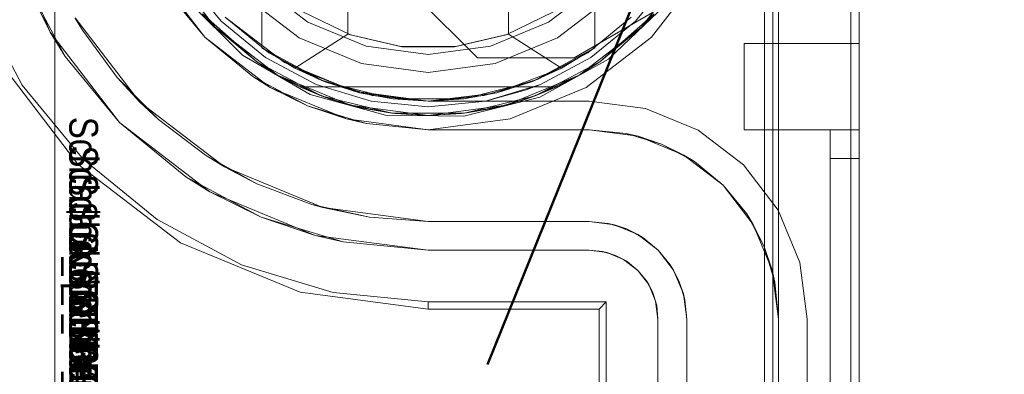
# Model space of a CAD drawing. Extents: x -620 to 300, y 62 to 1112.
# Tile 42 of 235: x -431.761 to -431.418, y 223.276 to 223.4. Entities that reach past the tile are written whole.
import ezdxf

# ---------------------------------------------------------------- set-up
doc = ezdxf.new("R2010")
doc.units = 0
doc.layers.get('0').update_dxf_attribs({"lineweight": 13})
doc.layers.add('AM_6', color=2, linetype='Continuous', lineweight=35, true_color=0xffff00)
doc.layers.add('ConnectionPoints', color=7, linetype='Continuous', lineweight=50)
doc.styles.get("Standard").update_dxf_attribs({"font": 'ARIALN.TTF'})

# ---------------------------------------------------------------- blocks, each defined once
blk = doc.blocks.new('Blockreferenz-A06CPVJWL0')
at = {"color": 251, "linetype": 'ByBlock', "lineweight": -2, "ltscale": 0.13, "true_color": 0x636363}
for p, q in [((-431.50175, 223.4715), (-431.50175, 220.1715)), ((-431.46887, 220.1715), (-431.46887, 223.4715)), ((-431.47175, 223.45117), (-431.47175, 220.1935)), ((-431.7505, 223.3955), (-431.76569, 223.43216)), ((-431.71413, 223.4165), (-431.69665, 223.39371)), ((-431.54108, 223.39371), (-431.5236, 223.4165)), ((-431.74525, 223.38705), (-431.7593, 223.41333)), ((-431.7593, 223.41333), (-431.7505, 223.3955)), ((-431.60175, 223.3865), (-431.62855, 223.4133)), ((-431.60175, 223.3865), (-431.62855, 223.4133)), ((-431.77593, 223.40644), (-431.76022, 223.37705)), ((-431.70284, 223.40681), (-431.68356, 223.38752)), ((-431.5364, 223.4049), (-431.56807, 223.3865)), ((-431.5364, 223.4049), (-431.56807, 223.3865)), ((-431.55612, 223.38606), (-431.5364, 223.4049)), ((-431.66887, 223.38489), (-431.68958, 223.40078)), ((-431.68958, 223.40078), (-431.66887, 223.38489)), ((-431.7505, 223.3955), (-431.74525, 223.38705)), ((-431.72635, 223.36402), (-431.7505, 223.3955)), ((-431.69665, 223.39371), (-431.67387, 223.37623)), ((-431.56387, 223.37623), (-431.54108, 223.39371)), ((-431.74525, 223.38705), (-431.72635, 223.36402)), ((-431.68356, 223.38752), (-431.65999, 223.3738)), ((-431.76828, 223.38523), (-431.74086, 223.3495)), ((-431.64475, 223.3749), (-431.66887, 223.38489)), ((-431.66887, 223.38489), (-431.64475, 223.3749)), ((-431.56807, 223.3865), (-431.60175, 223.3865)), ((-431.60175, 223.3865), (-431.60175, 223.3865)), ((-431.56807, 223.3865), (-431.60175, 223.3865)), ((-431.57999, 223.37288), (-431.55612, 223.38606)), ((-431.56807, 223.3865), (-431.56807, 223.3865)), ((-431.76022, 223.37705), (-431.73907, 223.35129)), ((-431.67387, 223.37623), (-431.64734, 223.36524)), ((-431.65999, 223.3738), (-431.63371, 223.36654)), ((-431.61887, 223.3715), (-431.64475, 223.3749)), ((-431.64475, 223.3749), (-431.61887, 223.3715)), ((-431.5904, 223.36524), (-431.56387, 223.37623)), ((-431.56287, 223.3715), (-431.61887, 223.3715)), ((-431.61887, 223.3715), (-431.56287, 223.3715)), ((-431.61887, 223.3715), (-431.61887, 223.3715)), ((-431.60644, 223.36623), (-431.57999, 223.37288)), ((-431.5432, 223.36891), (-431.56287, 223.3715)), ((-431.56287, 223.3715), (-431.5432, 223.36891)), ((-431.56287, 223.3715), (-431.56287, 223.3715)), ((-431.63371, 223.36654), (-431.60644, 223.36623)), ((-431.52487, 223.36131), (-431.5432, 223.36891)), ((-431.5432, 223.36891), (-431.52487, 223.36131)), ((-431.72635, 223.36402), (-431.70331, 223.34511)), ((-431.69487, 223.33986), (-431.72635, 223.36402)), ((-431.64734, 223.36524), (-431.61887, 223.3615)), ((-431.61887, 223.3615), (-431.5904, 223.36524)), ((-431.50913, 223.34924), (-431.52487, 223.36131)), ((-431.52487, 223.36131), (-431.50913, 223.34924)), ((-431.74086, 223.3495), (-431.70513, 223.32208)), ((-431.73907, 223.35129), (-431.71331, 223.33015)), ((-431.49705, 223.3335), (-431.50913, 223.34924)), ((-431.50913, 223.34924), (-431.49705, 223.3335)), ((-431.67703, 223.33107), (-431.70331, 223.34511)), ((-431.70331, 223.34511), (-431.69487, 223.33986)), ((-431.69487, 223.33986), (-431.67703, 223.33107)), ((-431.65821, 223.32467), (-431.69487, 223.33986)), ((-431.48946, 223.31517), (-431.49705, 223.3335)), ((-431.49705, 223.3335), (-431.48946, 223.31517)), ((-431.71331, 223.33015), (-431.68392, 223.31444)), ((-431.64852, 223.32242), (-431.67703, 223.33107)), ((-431.67703, 223.33107), (-431.65821, 223.32467)), ((-431.70513, 223.32208), (-431.66352, 223.30484)), ((-431.65821, 223.32467), (-431.64852, 223.32242)), ((-431.61887, 223.3195), (-431.65821, 223.32467)), ((-431.64852, 223.32242), (-431.61887, 223.3195)), ((-431.61887, 223.3195), (-431.56287, 223.3195)), ((-431.56287, 223.3195), (-431.61887, 223.3195)), ((-431.61887, 223.3195), (-431.61887, 223.3195)), ((-431.56287, 223.3195), (-431.55665, 223.31868)), ((-431.55818, 223.31903), (-431.56287, 223.3195)), ((-431.56287, 223.3195), (-431.55818, 223.31903)), ((-431.56287, 223.3195), (-431.56287, 223.3195)), ((-431.55665, 223.31868), (-431.55818, 223.31903)), ((-431.55818, 223.31903), (-431.55368, 223.31767)), ((-431.55368, 223.31767), (-431.55665, 223.31868)), ((-431.55665, 223.31868), (-431.55087, 223.31628)), ((-431.55087, 223.31628), (-431.55368, 223.31767)), ((-431.55368, 223.31767), (-431.54953, 223.31545)), ((-431.54953, 223.31545), (-431.55087, 223.31628)), ((-431.55087, 223.31628), (-431.5459, 223.31247)), ((-431.5459, 223.31247), (-431.54953, 223.31545)), ((-431.54953, 223.31545), (-431.5459, 223.31247)), ((-431.48687, 223.2955), (-431.48946, 223.31517)), ((-431.48946, 223.31517), (-431.48687, 223.2955)), ((-431.68392, 223.31444), (-431.65203, 223.30476)), ((-431.5459, 223.31247), (-431.54208, 223.3075)), ((-431.54291, 223.30883), (-431.5459, 223.31247)), ((-431.5459, 223.31247), (-431.54291, 223.30883)), ((-431.54208, 223.3075), (-431.54291, 223.30883)), ((-431.54291, 223.30883), (-431.54069, 223.30468)), ((-431.66352, 223.30484), (-431.61887, 223.29896)), ((-431.65203, 223.30476), (-431.61887, 223.3015)), ((-431.54208, 223.3075), (-431.53968, 223.30171)), ((-431.54069, 223.30468), (-431.54208, 223.3075)), ((-431.53968, 223.30171), (-431.54069, 223.30468)), ((-431.54069, 223.30468), (-431.53933, 223.30018)), ((-431.61887, 223.3015), (-431.55687, 223.3015)), ((-431.61887, 223.29896), (-431.61887, 223.3015)), ((-431.5594, 223.29896), (-431.55687, 223.3015)), ((-431.55687, 223.3015), (-431.55687, 220.3415)), ((-431.53933, 223.30018), (-431.53968, 223.30171)), ((-431.53968, 223.30171), (-431.53887, 223.2955)), ((-431.61887, 223.29896), (-431.5594, 223.29896)), ((-431.5594, 223.29896), (-431.5594, 220.34403)), ((-431.53887, 223.2955), (-431.53933, 223.30018)), ((-431.53933, 223.30018), (-431.53887, 223.2955)), ((-431.53887, 223.2955), (-431.53887, 220.3475)), ((-431.53887, 220.3475), (-431.53887, 223.2955)), ((-431.53887, 223.2955), (-431.53887, 223.2955)), ((-431.48687, 220.3475), (-431.48687, 223.2955)), ((-431.48687, 223.2955), (-431.48687, 220.3475)), ((-431.48687, 223.2955), (-431.48687, 223.2955))]:
    blk.add_line(p, q, dxfattribs=at)
blk = doc.blocks.new('Blockreferenz-A06CPVJYL0')
at = {"color": 0, "linetype": 'ByBlock', "lineweight": -2, "ltscale": 0.13}
for p, q in [((-431.67687, 223.39003), (-431.67687, 223.55296)), ((-431.56087, 223.55296), (-431.56087, 223.39003)), ((-431.64687, 223.54814), (-431.64687, 223.39485)), ((-431.59087, 223.39485), (-431.59087, 223.54814)), ((-431.69311, 223.39725), (-431.7098, 223.419)), ((-431.7098, 223.419), (-431.69311, 223.39725)), ((-431.52793, 223.419), (-431.54462, 223.39725)), ((-431.54462, 223.39725), (-431.52793, 223.419)), ((-431.67687, 223.4141), (-431.67687, 223.39003)), ((-431.56087, 223.39003), (-431.56087, 223.4141)), ((-431.67856, 223.38512), (-431.69752, 223.40193)), ((-431.69752, 223.40193), (-431.69311, 223.39725)), ((-431.69752, 223.40193), (-431.69311, 223.39725)), ((-431.69752, 223.40193), (-431.67856, 223.38512)), ((-431.64599, 223.39454), (-431.66254, 223.40257)), ((-431.5752, 223.40257), (-431.59174, 223.39454)), ((-431.54022, 223.40193), (-431.55917, 223.38512)), ((-431.55917, 223.38512), (-431.54022, 223.40193)), ((-431.54462, 223.39725), (-431.54022, 223.40193)), ((-431.54462, 223.39725), (-431.54022, 223.40193)), ((-431.69311, 223.39725), (-431.67856, 223.38512)), ((-431.67137, 223.38056), (-431.69311, 223.39725)), ((-431.69311, 223.39725), (-431.67856, 223.38512)), ((-431.69311, 223.39725), (-431.67137, 223.38056)), ((-431.54462, 223.39725), (-431.56637, 223.38056)), ((-431.56637, 223.38056), (-431.54462, 223.39725)), ((-431.55917, 223.38512), (-431.54462, 223.39725)), ((-431.55917, 223.38512), (-431.54462, 223.39725)), ((-431.64687, 223.39485), (-431.66527, 223.38291)), ((-431.62837, 223.39045), (-431.64687, 223.39485)), ((-431.62806, 223.39042), (-431.64599, 223.39454)), ((-431.59174, 223.39454), (-431.60967, 223.39042)), ((-431.59087, 223.39485), (-431.60936, 223.39045)), ((-431.57247, 223.38291), (-431.59087, 223.39485)), ((-431.60936, 223.39045), (-431.62837, 223.39045)), ((-431.60967, 223.39042), (-431.62806, 223.39042)), ((-431.67687, 223.39003), (-431.66527, 223.38291)), ((-431.65514, 223.37831), (-431.67687, 223.39003)), ((-431.66527, 223.38291), (-431.67687, 223.39003)), ((-431.67687, 223.39003), (-431.67687, 223.39003)), ((-431.56087, 223.39003), (-431.58259, 223.37831)), ((-431.57247, 223.38291), (-431.56087, 223.39003)), ((-431.56087, 223.39003), (-431.57247, 223.38291)), ((-431.56087, 223.39003), (-431.56087, 223.39003)), ((-431.67856, 223.38512), (-431.67137, 223.38056)), ((-431.65613, 223.37333), (-431.67856, 223.38512)), ((-431.67856, 223.38512), (-431.67137, 223.38056)), ((-431.67856, 223.38512), (-431.65613, 223.37333)), ((-431.55917, 223.38512), (-431.5816, 223.37333)), ((-431.5816, 223.37333), (-431.55917, 223.38512)), ((-431.56637, 223.38056), (-431.55917, 223.38512)), ((-431.56637, 223.38056), (-431.55917, 223.38512)), ((-431.67137, 223.38056), (-431.66359, 223.3765)), ((-431.64604, 223.37007), (-431.67137, 223.38056)), ((-431.67137, 223.38056), (-431.65613, 223.37333)), ((-431.67137, 223.38056), (-431.64604, 223.37007)), ((-431.66527, 223.38291), (-431.65514, 223.37831)), ((-431.66527, 223.38291), (-431.64276, 223.37439)), ((-431.59497, 223.37439), (-431.57247, 223.38291)), ((-431.56637, 223.38056), (-431.59169, 223.37007)), ((-431.59169, 223.37007), (-431.56637, 223.38056)), ((-431.58259, 223.37831), (-431.57247, 223.38291)), ((-431.5816, 223.37333), (-431.56637, 223.38056)), ((-431.57414, 223.3765), (-431.56637, 223.38056)), ((-431.66359, 223.3765), (-431.65613, 223.37333)), ((-431.66359, 223.3765), (-431.65289, 223.37216)), ((-431.57414, 223.3765), (-431.66359, 223.3765)), ((-431.66359, 223.3765), (-431.66359, 223.3765)), ((-431.66359, 223.3765), (-431.65289, 223.37216)), ((-431.57414, 223.3765), (-431.66359, 223.3765)), ((-431.63121, 223.37226), (-431.65514, 223.37831)), ((-431.65514, 223.37831), (-431.64276, 223.37439)), ((-431.58259, 223.37831), (-431.60652, 223.37226)), ((-431.59497, 223.37439), (-431.58259, 223.37831)), ((-431.58484, 223.37216), (-431.57414, 223.3765)), ((-431.58484, 223.37216), (-431.57414, 223.3765)), ((-431.5816, 223.37333), (-431.57414, 223.3765)), ((-431.57414, 223.3765), (-431.57414, 223.3765)), ((-431.65613, 223.37333), (-431.65289, 223.37216)), ((-431.63153, 223.36726), (-431.65613, 223.37333)), ((-431.65613, 223.37333), (-431.64604, 223.37007)), ((-431.65613, 223.37333), (-431.63153, 223.36726)), ((-431.64276, 223.37439), (-431.63121, 223.37226)), ((-431.64276, 223.37439), (-431.61887, 223.3715)), ((-431.61887, 223.3715), (-431.59497, 223.37439)), ((-431.60652, 223.37226), (-431.59497, 223.37439)), ((-431.5816, 223.37333), (-431.6062, 223.36726)), ((-431.6062, 223.36726), (-431.5816, 223.37333)), ((-431.59169, 223.37007), (-431.5816, 223.37333)), ((-431.58484, 223.37216), (-431.5816, 223.37333)), ((-431.65289, 223.37216), (-431.64986, 223.37131)), ((-431.65289, 223.37216), (-431.64604, 223.37007)), ((-431.64178, 223.36903), (-431.65289, 223.37216)), ((-431.64986, 223.37131), (-431.64428, 223.36973)), ((-431.64604, 223.37007), (-431.64178, 223.36903)), ((-431.61887, 223.3665), (-431.64604, 223.37007)), ((-431.64604, 223.37007), (-431.63153, 223.36726)), ((-431.64604, 223.37007), (-431.61887, 223.3665)), ((-431.64428, 223.36973), (-431.64178, 223.36903)), ((-431.60652, 223.37226), (-431.63121, 223.37226)), ((-431.63121, 223.37226), (-431.61887, 223.3715)), ((-431.61887, 223.3715), (-431.60652, 223.37226)), ((-431.59169, 223.37007), (-431.61887, 223.3665)), ((-431.61887, 223.3665), (-431.59169, 223.37007)), ((-431.6062, 223.36726), (-431.59169, 223.37007)), ((-431.58484, 223.37216), (-431.59595, 223.36903)), ((-431.59595, 223.36903), (-431.59169, 223.37007)), ((-431.59595, 223.36903), (-431.59345, 223.36973)), ((-431.59345, 223.36973), (-431.58787, 223.37131)), ((-431.59169, 223.37007), (-431.58484, 223.37216)), ((-431.58787, 223.37131), (-431.58484, 223.37216)), ((-431.64178, 223.36903), (-431.63153, 223.36726)), ((-431.64178, 223.36903), (-431.63039, 223.36713)), ((-431.64178, 223.36903), (-431.63039, 223.36713)), ((-431.63153, 223.36726), (-431.63039, 223.36713)), ((-431.6062, 223.36726), (-431.63153, 223.36726)), ((-431.63153, 223.36726), (-431.61887, 223.3665)), ((-431.63153, 223.36726), (-431.6062, 223.36726)), ((-431.63039, 223.36713), (-431.61887, 223.3665)), ((-431.63039, 223.36713), (-431.61887, 223.3665)), ((-431.61887, 223.3665), (-431.6062, 223.36726)), ((-431.61887, 223.3665), (-431.60734, 223.36713)), ((-431.61887, 223.3665), (-431.60734, 223.36713)), ((-431.60734, 223.36713), (-431.59595, 223.36903)), ((-431.60734, 223.36713), (-431.59595, 223.36903)), ((-431.60734, 223.36713), (-431.6062, 223.36726)), ((-431.6062, 223.36726), (-431.59595, 223.36903))]:
    blk.add_line(p, q, dxfattribs=at)
at = {"layer": 'AM_6', "char_height": 0.01, "attachment_point": 1, "rotation": 270}
for s, insert in [('{\\fArial Narrow;Schraube_TK34mm-schwarz}', (-431.73387, 223.36598)), ('{\\fArial Narrow;Schraube_TK34mm-schwarz}', (-431.73387, 223.35598)), ('{\\fArial Narrow;Schraube_TK34mm-schwarz}', (-431.73387, 223.34598)), ('{\\fArial Narrow;$CNSORDERNO.}', (-431.73387, 223.33608)), ('{\\fArial Narrow;Schraube_TK34mm-schwarz}', (-431.73387, 223.32598)), ('{\\fArial Narrow;Spelsberg}', (-431.73387, 223.31598)), ('{\\fArial Narrow;Schraube_TK34mm-schwarz}', (-431.73387, 223.30598)), ('{\\fArial Narrow;SPELSBERG}', (-431.73387, 223.29598)), ('{\\fArial Narrow;1}', (-431.73387, 223.28528))]:
    blk.add_mtext(s, dxfattribs=dict(at, insert=insert))
blk = doc.blocks.new('Blockreferenz-A06CPVK4L0')
at = {"color": 9, "linetype": 'ByBlock', "lineweight": -2, "ltscale": 0.13, "true_color": 0xc1c9c4}
for p, q in [((-431.49887, 223.4715), (-431.49887, 222.1215)), ((-431.49687, 223.4715), (-431.49687, 220.1715)), ((-431.49687, 223.2955), (-431.49687, 223.4715)), ((-431.46887, 220.1715), (-431.46887, 223.4715)), ((-431.46887, 220.1715), (-431.46887, 223.4715)), ((-431.74887, 223.2015), (-431.74887, 223.41436)), ((-431.74887, 223.41436), (-431.74887, 223.39623)), ((-431.69665, 223.39371), (-431.71413, 223.4165)), ((-431.70368, 223.41483), (-431.69099, 223.39937)), ((-431.69099, 223.39937), (-431.70368, 223.41483)), ((-431.54674, 223.39937), (-431.53406, 223.41483)), ((-431.53406, 223.41483), (-431.54674, 223.39937)), ((-431.67809, 223.41227), (-431.66075, 223.39896)), ((-431.66075, 223.39896), (-431.67809, 223.41227)), ((-431.57699, 223.39896), (-431.55964, 223.41227)), ((-431.55964, 223.41227), (-431.57699, 223.39896)), ((-431.71033, 223.41038), (-431.69665, 223.39371)), ((-431.68251, 223.40786), (-431.66387, 223.39355)), ((-431.68251, 223.40786), (-431.66387, 223.39355)), ((-431.57387, 223.39355), (-431.55523, 223.40786)), ((-431.57387, 223.39355), (-431.55523, 223.40786)), ((-431.71928, 223.37109), (-431.74184, 223.4005)), ((-431.68958, 223.40078), (-431.67442, 223.38835)), ((-431.56331, 223.38835), (-431.54816, 223.40078)), ((-431.74176, 223.40035), (-431.73928, 223.39623)), ((-431.69099, 223.39937), (-431.67553, 223.38669)), ((-431.67553, 223.38669), (-431.69099, 223.39937)), ((-431.66075, 223.39896), (-431.64054, 223.39059)), ((-431.64054, 223.39059), (-431.66075, 223.39896)), ((-431.59719, 223.39059), (-431.57699, 223.39896)), ((-431.57699, 223.39896), (-431.59719, 223.39059)), ((-431.5622, 223.38669), (-431.54674, 223.39937)), ((-431.54674, 223.39937), (-431.5622, 223.38669)), ((-431.74887, 223.39623), (-431.74887, 223.2015)), ((-431.73928, 223.39623), (-431.72718, 223.37966)), ((-431.67387, 223.37623), (-431.69665, 223.39371)), ((-431.69665, 223.39371), (-431.67998, 223.38003)), ((-431.66387, 223.39355), (-431.64216, 223.38456)), ((-431.66387, 223.39355), (-431.64216, 223.38456)), ((-431.59557, 223.38456), (-431.57387, 223.39355)), ((-431.59557, 223.38456), (-431.57387, 223.39355)), ((-431.64054, 223.39059), (-431.61887, 223.38774)), ((-431.61887, 223.38774), (-431.64054, 223.39059)), ((-431.61887, 223.38774), (-431.59719, 223.39059)), ((-431.59719, 223.39059), (-431.61887, 223.38774)), ((-431.50887, 223.3915), (-431.50887, 223.39047)), ((-431.46887, 223.3915), (-431.50887, 223.3915)), ((-431.50887, 223.3915), (-431.50887, 223.39047)), ((-431.50887, 223.3915), (-431.50887, 223.3915)), ((-431.46887, 223.3915), (-431.50887, 223.3915)), ((-431.50887, 223.39047), (-431.50887, 223.38748)), ((-431.50887, 223.39047), (-431.50887, 223.38748)), ((-431.46887, 223.39047), (-431.46887, 223.3915)), ((-431.46887, 223.3915), (-431.46887, 223.3915)), ((-431.46887, 223.3915), (-431.46887, 223.39047)), ((-431.46887, 223.38748), (-431.46887, 223.39047)), ((-431.46887, 223.39047), (-431.46887, 223.38748)), ((-431.67553, 223.38669), (-431.6579, 223.37726)), ((-431.6579, 223.37726), (-431.67553, 223.38669)), ((-431.67442, 223.38835), (-431.65713, 223.37911)), ((-431.5806, 223.37911), (-431.56331, 223.38835)), ((-431.57983, 223.37726), (-431.5622, 223.38669)), ((-431.5622, 223.38669), (-431.57983, 223.37726)), ((-431.50887, 223.38748), (-431.50887, 223.38271)), ((-431.50887, 223.38748), (-431.50887, 223.38271)), ((-431.46887, 223.38271), (-431.46887, 223.38748)), ((-431.46887, 223.38748), (-431.46887, 223.38271)), ((-431.64216, 223.38456), (-431.61887, 223.3815)), ((-431.64216, 223.38456), (-431.61887, 223.3815)), ((-431.61887, 223.3815), (-431.59557, 223.38456)), ((-431.61887, 223.3815), (-431.59557, 223.38456)), ((-431.67998, 223.38003), (-431.67387, 223.37623)), ((-431.67616, 223.37799), (-431.67998, 223.38003)), ((-431.50887, 223.38271), (-431.50887, 223.3765)), ((-431.50887, 223.38271), (-431.50887, 223.3765)), ((-431.46887, 223.3765), (-431.46887, 223.38271)), ((-431.46887, 223.38271), (-431.46887, 223.3765)), ((-431.72718, 223.37966), (-431.71928, 223.37109)), ((-431.71281, 223.36502), (-431.72718, 223.37966)), ((-431.66943, 223.37439), (-431.67616, 223.37799)), ((-431.6579, 223.37726), (-431.63877, 223.37146)), ((-431.63877, 223.37146), (-431.6579, 223.37726)), ((-431.65713, 223.37911), (-431.63838, 223.37342)), ((-431.59936, 223.37342), (-431.5806, 223.37911)), ((-431.59897, 223.37146), (-431.57983, 223.37726)), ((-431.58476, 223.37537), (-431.57983, 223.37726)), ((-431.57983, 223.37726), (-431.58476, 223.37537)), ((-431.50887, 223.3765), (-431.50887, 223.36926)), ((-431.50887, 223.3765), (-431.50887, 223.36926)), ((-431.46887, 223.36926), (-431.46887, 223.3765)), ((-431.46887, 223.3765), (-431.46887, 223.36926)), ((-431.64734, 223.36524), (-431.67387, 223.37623)), ((-431.67387, 223.37623), (-431.66096, 223.36987)), ((-431.66096, 223.36987), (-431.66943, 223.37439)), ((-431.63838, 223.37342), (-431.61887, 223.3715)), ((-431.61887, 223.3715), (-431.59936, 223.37342)), ((-431.59897, 223.37146), (-431.58476, 223.37537)), ((-431.58476, 223.37537), (-431.59897, 223.37146)), ((-431.68987, 223.34852), (-431.71928, 223.37109)), ((-431.71928, 223.37109), (-431.71281, 223.36502)), ((-431.65177, 223.36708), (-431.66096, 223.36987)), ((-431.66096, 223.36987), (-431.64734, 223.36524)), ((-431.63877, 223.37146), (-431.61887, 223.3695)), ((-431.61887, 223.3695), (-431.63877, 223.37146)), ((-431.61887, 223.3695), (-431.59897, 223.37146)), ((-431.59897, 223.37146), (-431.61887, 223.3695)), ((-431.64447, 223.36487), (-431.65177, 223.36708)), ((-431.50887, 223.36926), (-431.50887, 223.3615)), ((-431.50887, 223.36926), (-431.50887, 223.3615)), ((-431.46887, 223.3615), (-431.46887, 223.36926)), ((-431.46887, 223.36926), (-431.46887, 223.3615)), ((-431.71281, 223.36502), (-431.69649, 223.35259)), ((-431.61887, 223.3615), (-431.64734, 223.36524)), ((-431.64734, 223.36524), (-431.64033, 223.36361)), ((-431.64033, 223.36361), (-431.64447, 223.36487)), ((-431.64033, 223.36361), (-431.61887, 223.3615)), ((-431.56287, 223.3615), (-431.61887, 223.3615)), ((-431.61887, 223.3615), (-431.59897, 223.3615)), ((-431.61887, 223.3615), (-431.61887, 223.3615)), ((-431.59897, 223.3615), (-431.57983, 223.3615)), ((-431.57983, 223.3615), (-431.56287, 223.3615)), ((-431.54578, 223.35925), (-431.56287, 223.3615)), ((-431.54999, 223.36023), (-431.56287, 223.3615)), ((-431.56287, 223.3615), (-431.54999, 223.36023)), ((-431.56287, 223.3615), (-431.56287, 223.3615)), ((-431.54578, 223.35925), (-431.54999, 223.36023)), ((-431.54999, 223.36023), (-431.53761, 223.35647)), ((-431.52987, 223.35265), (-431.54578, 223.35925)), ((-431.53761, 223.35647), (-431.54578, 223.35925)), ((-431.50887, 223.3615), (-431.47887, 223.3615)), ((-431.50887, 223.3615), (-431.50887, 223.3615)), ((-431.50887, 223.3615), (-431.47887, 223.3615)), ((-431.47887, 223.3615), (-431.47887, 223.3613)), ((-431.47387, 223.3615), (-431.47887, 223.3615)), ((-431.47887, 223.3615), (-431.46887, 223.3615)), ((-431.47887, 223.3615), (-431.47887, 221.8215)), ((-431.47887, 223.3615), (-431.47887, 223.3615)), ((-431.47887, 223.3615), (-431.47887, 221.8215)), ((-431.47387, 223.3615), (-431.47887, 223.3615)), ((-431.47887, 223.3615), (-431.47887, 223.3615)), ((-431.47887, 223.3615), (-431.47887, 223.3615)), ((-431.47887, 223.3615), (-431.47887, 223.3615)), ((-431.47887, 223.3615), (-431.47887, 223.3615)), ((-431.47887, 223.3615), (-431.47887, 223.3615)), ((-431.47887, 223.3613), (-431.47887, 223.3615)), ((-431.47887, 223.3615), (-431.46887, 223.3615)), ((-431.47887, 223.3613), (-431.47887, 223.36073)), ((-431.47887, 223.36073), (-431.47887, 223.3613)), ((-431.47887, 223.36073), (-431.47887, 223.35981)), ((-431.47887, 223.35981), (-431.47887, 223.36073)), ((-431.47887, 223.35981), (-431.47887, 223.35857)), ((-431.47887, 223.35857), (-431.47887, 223.35981)), ((-431.46887, 223.3615), (-431.47387, 223.3615)), ((-431.46887, 223.3615), (-431.47387, 223.3615)), ((-431.46887, 223.36115), (-431.46887, 223.3615)), ((-431.46887, 221.8215), (-431.46887, 223.3615)), ((-431.46887, 223.3615), (-431.46887, 223.3615)), ((-431.46887, 223.3615), (-431.46887, 223.36115)), ((-431.46887, 223.3615), (-431.46887, 221.8215)), ((-431.46887, 223.36016), (-431.46887, 223.36115)), ((-431.46887, 223.36115), (-431.46887, 223.36016)), ((-431.46887, 223.35857), (-431.46887, 223.36016)), ((-431.46887, 223.36016), (-431.46887, 223.35857)), ((-431.52987, 223.35265), (-431.53761, 223.35647)), ((-431.53761, 223.35647), (-431.5262, 223.35037)), ((-431.47887, 223.35857), (-431.47887, 223.35705)), ((-431.47887, 223.35705), (-431.47887, 223.35857)), ((-431.47887, 223.35705), (-431.47887, 223.35532)), ((-431.47887, 223.35532), (-431.47887, 223.35705)), ((-431.46887, 223.3565), (-431.46887, 223.35857)), ((-431.46887, 223.35857), (-431.46887, 223.3565)), ((-431.46887, 223.35408), (-431.46887, 223.3565)), ((-431.46887, 223.3565), (-431.46887, 223.35408)), ((-431.69649, 223.35259), (-431.68987, 223.34852)), ((-431.67855, 223.34265), (-431.69649, 223.35259)), ((-431.5162, 223.34216), (-431.52987, 223.35265)), ((-431.5262, 223.35037), (-431.52987, 223.35265)), ((-431.47887, 223.35532), (-431.47887, 223.35345)), ((-431.47887, 223.35345), (-431.47887, 223.35532)), ((-431.47887, 223.35345), (-431.47887, 223.3515)), ((-431.47887, 223.3515), (-431.47887, 223.35345)), ((-431.46887, 223.3515), (-431.46887, 223.35408)), ((-431.46887, 223.35408), (-431.46887, 223.3515)), ((-431.5162, 223.34216), (-431.5262, 223.35037)), ((-431.5262, 223.35037), (-431.5162, 223.34216)), ((-431.47887, 223.3515), (-431.47387, 223.3515)), ((-431.47887, 223.3515), (-431.47887, 220.2915)), ((-431.47387, 223.3515), (-431.47887, 223.3515)), ((-431.47887, 220.2915), (-431.47887, 223.3515)), ((-431.47387, 223.3515), (-431.46887, 223.3515)), ((-431.46887, 223.3515), (-431.47387, 223.3515)), ((-431.46887, 220.2915), (-431.46887, 223.3515)), ((-431.46887, 223.3515), (-431.46887, 220.2915)), ((-431.65562, 223.33433), (-431.68987, 223.34852)), ((-431.68987, 223.34852), (-431.67855, 223.34265)), ((-431.67855, 223.34265), (-431.65936, 223.33539)), ((-431.50571, 223.3285), (-431.5162, 223.34216)), ((-431.50799, 223.33216), (-431.5162, 223.34216)), ((-431.5162, 223.34216), (-431.50799, 223.33216)), ((-431.65936, 223.33539), (-431.65562, 223.33433)), ((-431.63933, 223.33098), (-431.65936, 223.33539)), ((-431.61887, 223.3295), (-431.65562, 223.33433)), ((-431.65562, 223.33433), (-431.63933, 223.33098)), ((-431.50571, 223.3285), (-431.50799, 223.33216)), ((-431.50799, 223.33216), (-431.50189, 223.32075)), ((-431.63933, 223.33098), (-431.61887, 223.3295)), ((-431.61887, 223.3295), (-431.63933, 223.33098)), ((-431.61887, 223.3295), (-431.56287, 223.3295)), ((-431.56287, 223.3295), (-431.61887, 223.3295)), ((-431.61887, 223.3295), (-431.61887, 223.3295)), ((-431.56287, 223.3295), (-431.55407, 223.32834)), ((-431.55623, 223.32884), (-431.56287, 223.3295)), ((-431.56287, 223.3295), (-431.56287, 223.3295)), ((-431.55407, 223.32834), (-431.55623, 223.32884)), ((-431.55623, 223.32884), (-431.55495, 223.32845)), ((-431.55495, 223.32845), (-431.55269, 223.32777)), ((-431.49911, 223.31258), (-431.50571, 223.3285)), ((-431.50189, 223.32075), (-431.50571, 223.3285)), ((-431.54985, 223.32691), (-431.55407, 223.32834)), ((-431.55407, 223.32834), (-431.54587, 223.32494)), ((-431.55269, 223.32777), (-431.54985, 223.32691)), ((-431.54587, 223.32494), (-431.54985, 223.32691)), ((-431.54985, 223.32691), (-431.54724, 223.32551)), ((-431.54724, 223.32551), (-431.54516, 223.3244)), ((-431.54398, 223.32377), (-431.54587, 223.32494)), ((-431.54587, 223.32494), (-431.53882, 223.31954)), ((-431.54516, 223.3244), (-431.54398, 223.32377)), ((-431.53882, 223.31954), (-431.54398, 223.32377)), ((-431.53882, 223.31954), (-431.53342, 223.3125)), ((-431.5346, 223.31439), (-431.53882, 223.31954)), ((-431.49911, 223.31258), (-431.50189, 223.32075)), ((-431.50189, 223.32075), (-431.49813, 223.30837)), ((-431.5346, 223.31439), (-431.53396, 223.3132)), ((-431.53342, 223.3125), (-431.5346, 223.31439)), ((-431.53396, 223.3132), (-431.53285, 223.31112)), ((-431.53145, 223.30851), (-431.53342, 223.3125)), ((-431.53342, 223.3125), (-431.53002, 223.3043)), ((-431.49687, 223.2955), (-431.49911, 223.31258)), ((-431.49813, 223.30837), (-431.49911, 223.31258)), ((-431.53285, 223.31112), (-431.53145, 223.30851)), ((-431.53002, 223.3043), (-431.53145, 223.30851)), ((-431.53145, 223.30851), (-431.53059, 223.30567)), ((-431.49687, 223.2955), (-431.49813, 223.30837)), ((-431.49813, 223.30837), (-431.49687, 223.2955)), ((-431.53059, 223.30567), (-431.52991, 223.30341)), ((-431.52952, 223.30213), (-431.53002, 223.3043)), ((-431.53002, 223.3043), (-431.52887, 223.2955)), ((-431.52991, 223.30341), (-431.52952, 223.30213)), ((-431.52887, 223.2955), (-431.52952, 223.30213)), ((-431.52887, 223.2955), (-431.52887, 220.3475)), ((-431.52887, 223.2315), (-431.52887, 223.2955)), ((-431.52887, 223.2955), (-431.52887, 223.2955)), ((-431.49687, 220.3475), (-431.49687, 223.2955)), ((-431.49687, 223.2955), (-431.49687, 223.2955))]:
    blk.add_line(p, q, dxfattribs=at)
blk = doc.blocks.new('Bauteilbeschriftung-A06CPVKKL0')
at = {"color": 0, "linetype": 'ByBlock', "lineweight": -2, "ltscale": 0.5}
blk.add_line((-430.51778, 225.96279), (-431.59824, 223.27962), dxfattribs=at)

msp = doc.modelspace()

# ---------------------------------------------------------------- block references
at = {"ltscale": 0.13}
for name in ['Blockreferenz-A06CPVJWL0', 'Blockreferenz-A06CPVK4L0', 'Blockreferenz-A06CPVJYL0']:
    msp.add_blockref(name, (0, 0), dxfattribs=at)
at = {"layer": 'ConnectionPoints', "ltscale": 0.5}
msp.add_blockref('Bauteilbeschriftung-A06CPVKKL0', (0, 0), dxfattribs=at)

doc.saveas('drawing.dxf')
